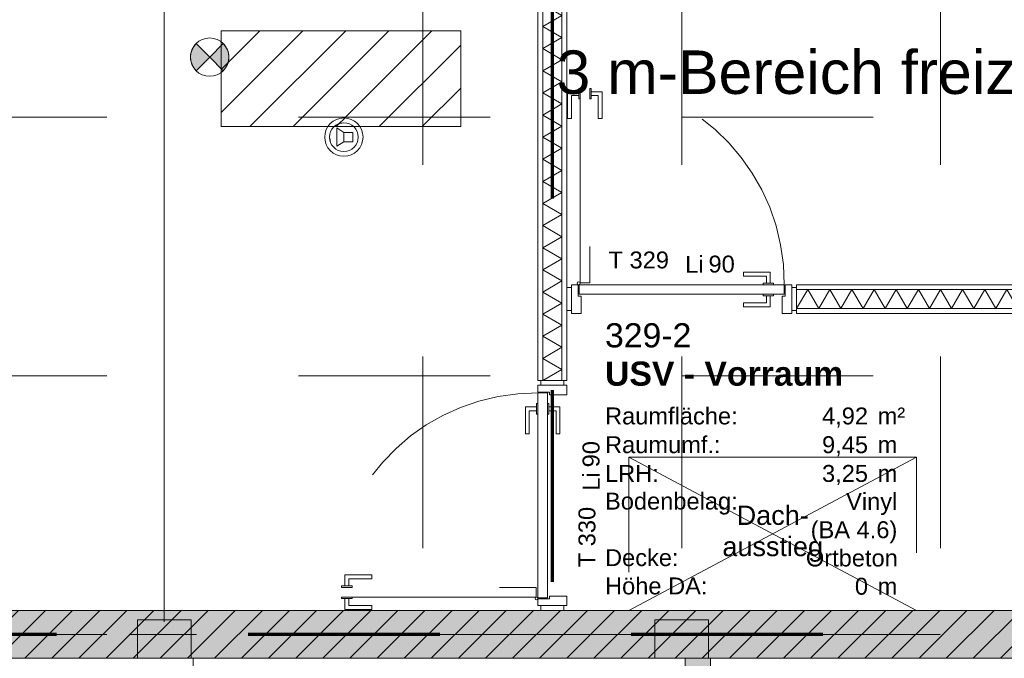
# Model space of a CAD drawing. Header units: metres. Extents: x -49 to 152, y -127 to 99.
# Tile 60 of 177: x -29.1 to -23.97, y -5.53 to -2.19. Entities that reach past the tile are written whole.
import ezdxf
from ezdxf.enums import TextEntityAlignment as Align

# ---------------------------------------------------------------- set-up
doc = ezdxf.new("R2010")
doc.units = ezdxf.units.M
for name, pattern in [('Achsen 01', [5.2915312, 3.175, -1.0580624, 0.3527044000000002, -0.7057644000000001]), ('gestrichelt - 01', [1.9999999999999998, 0.9999999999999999, -0.9999999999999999]), ('gestrichelt - 02', [4, 2, -2]), ('ISO-07 Punktiert', [0.8889999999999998, 0.127, -0.7619999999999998]), ('Raster 01', [1.9999999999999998, 0.9999999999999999, -0.9999999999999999]), ('VW-01 Strichlinie kurz', [1.9999999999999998, 0.9999999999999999, -0.9999999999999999])]:
    doc.linetypes.add(name, pattern=pattern)
for name, color, linetype, lineweight, true_color in [('013_Beton und Stahlbetonarbeiten-000 Sichtbeton-341 tragende In', 5, 'Continuous', 5, 0x0000ff), ('039_Trockenbauarbeiten-340 Dämmung', 7, 'Continuous', 9, 0xc0c0c0), ('ACTES-Einrichtung Aufsicht.', 7, 'Continuous', 9, 0xa6a6a6), ('AV1-Achsen', 1, 'Achsen 01', 18, 0xff0000), ('AV1-Raster', 7, 'Raster 01', 9, 0xa6a6a6), ('AV1-Stempel-Türnummern', 7, 'Continuous', 100, 0x02abea), ('Beschriftung', 7, 'Continuous', 9, 0x555555)]:
    doc.layers.add(name, color=color, linetype=linetype, lineweight=lineweight, true_color=true_color)
for name, color, linetype, lineweight in [('013_Beton und Stahlbetonarbeiten-000 Unterzüge', 7, 'ISO-07 Punktiert', 13), ('013_Beton und Stahlbetonarbeiten-340 Innenwände', 7, 'Continuous', 18), ('027_Tischlerarbeiten-340 Innentüren', 7, 'Continuous', 9), ('031_Metallbauarbeiten-340 Innentüren _ Elemente', 7, 'Continuous', 9), ('039_Trockenbauarbeiten-340 Gipskarton', 7, 'Continuous', 9), ('_1.35m (3D)', 7, 'Continuous', 9), ('_GRU (2D)', 7, 'Continuous', 9), ('_Legende (2D)', 7, 'Continuous', 9), ('_OG 3 (2D)', 7, 'Continuous', 9), ('_OG 3 - DS (2D)', 7, 'Continuous', 9), ('AV1-Brandschutzkonzept-Brandschutzkonzept', 7, 'Continuous', 5), ('AV1-Stempel-Raumstempel', 7, 'Continuous', 9), ('Bemaßung-Bemaßung', 7, 'Continuous', 9), ('Keine', 7, 'Continuous', 9)]:
    doc.layers.add(name, color=color, linetype=linetype, lineweight=lineweight)
doc.styles.add('Arial', font='arial.ttf')
doc.styles.add('Arial (bold)', font='arialbd.ttf')

# ---------------------------------------------------------------- blocks, each defined once
blk = doc.blocks.new('Group-4')
at = {"layer": 'AV1-Raster'}
for p, q in [((-28.35000000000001, -22.95), (-28.35000000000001, 1.35)), ((-27.00000000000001, -22.95), (-27.00000000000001, 1.35)), ((-25.65000000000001, -22.95), (-25.65000000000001, 1.35)), ((-24.30000000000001, -22.95), (-24.30000000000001, 1.35)), ((1.349999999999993, -2.699999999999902), (-40.50000000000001, -2.699999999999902)), ((1.349999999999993, -4.049999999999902), (-40.50000000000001, -4.049999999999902)), ((1.349999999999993, -5.399999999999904), (-40.50000000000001, -5.399999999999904))]:
    blk.add_line(p, q, dxfattribs=at)
blk = doc.blocks.new('1.35m (3D)')
at = {"layer": 'AV1-Raster', "color": 7}
blk.add_blockref('Group-4', (0, 0), dxfattribs=at)
blk = doc.blocks.new('Group-8')
at = {"color": 255, "linetype": 'Continuous', "lineweight": 9, "transparency": 33554687}
blk.add_wipeout([(0.09999999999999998, -4.3623438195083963e-13), (0.07071067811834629, -0.07071067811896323), (-4.36228488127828e-13, -0.09999999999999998), (-0.0707106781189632, -0.07071067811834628), (-0.09999999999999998, 4.3623438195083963e-13), (-0.07071067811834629, 0.0707106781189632), (4.36228488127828e-13, 0.10000000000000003), (0.0707106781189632, 0.0707106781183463)], dxfattribs=at).dxf.layer = 'AV1-Brandschutzkonzept-Brandschutzkonzept'
at = {"layer": 'AV1-Brandschutzkonzept-Brandschutzkonzept', "color": 1, "linetype": 'Continuous', "lineweight": 9, "true_color": 0xff0000, "transparency": 33554687}
blk.add_circle((0, 0), 0.1, dxfattribs=at)
at = {"color": 255, "linetype": 'Continuous', "lineweight": 9, "transparency": 33554687}
blk.add_wipeout([(0.0722353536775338, 0.020175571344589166), (0.0653443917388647, -0.03681182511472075), (0.02017557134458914, -0.07223535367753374), (-0.036811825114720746, -0.06534439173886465), (-0.07223535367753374, -0.020175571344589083), (-0.06534439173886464, 0.03681182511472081), (-0.020175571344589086, 0.07223535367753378), (0.0368118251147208, 0.0653443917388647)], dxfattribs=at).dxf.layer = 'AV1-Brandschutzkonzept-Brandschutzkonzept'
at = {"layer": 'AV1-Brandschutzkonzept-Brandschutzkonzept', "color": 1, "linetype": 'Continuous', "lineweight": 9, "true_color": 0xff0000, "transparency": 33554687}
blk.add_circle((0, 0), 0.07499999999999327, dxfattribs=at)
at = {"color": 255, "linetype": 'Continuous', "lineweight": 9, "transparency": 33554687}
blk.add_wipeout([(-7.245593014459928e-14, 0.023858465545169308), (0.04771693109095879, 0.023858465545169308), (0.04771693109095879, -0.02385846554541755), (-7.245593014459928e-14, -0.02385846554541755)], dxfattribs=at).dxf.layer = 'AV1-Brandschutzkonzept-Brandschutzkonzept'
at = {"layer": 'AV1-Brandschutzkonzept-Brandschutzkonzept', "color": 1, "linetype": 'Continuous', "lineweight": 9, "true_color": 0xff0000, "transparency": 33554687, "flags": 128}
blk.add_lwpolyline([(-7.24479719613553e-14, 0.0238584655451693), (0.0477169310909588, 0.0238584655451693), (0.0477169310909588, -0.02385846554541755), (-7.24479719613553e-14, -0.02385846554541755)], close=True, dxfattribs=at)
at = {"color": 255, "linetype": 'Continuous', "lineweight": 9, "transparency": 33554687}
blk.add_wipeout([(1.456786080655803e-13, 0.023858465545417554), (-0.035787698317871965, 0.047716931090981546), (-0.03578769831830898, -0.047716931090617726), (-7.244552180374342e-14, -0.023858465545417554)], dxfattribs=at).dxf.layer = 'AV1-Brandschutzkonzept-Brandschutzkonzept'
at = {"layer": 'AV1-Brandschutzkonzept-Brandschutzkonzept', "color": 1, "linetype": 'Continuous', "lineweight": 9, "true_color": 0xff0000, "transparency": 33554687, "flags": 128}
blk.add_lwpolyline([(1.45674954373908e-13, 0.02385846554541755), (-0.03578769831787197, 0.04771693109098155), (-0.035787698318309, -0.04771693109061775), (-7.24479719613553e-14, -0.02385846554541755)], close=True, dxfattribs=at)
blk = doc.blocks.new('Group-9')
at = {"layer": 'AV1-Brandschutzkonzept-Brandschutzkonzept', "color": 7}
blk.add_blockref('Group-8', (0, 0), dxfattribs=at)
blk = doc.blocks.new('Akustischer Signaltongeber')
at = {"layer": 'AV1-Brandschutzkonzept-Brandschutzkonzept', "color": 7, "transparency": 33554687}
blk.add_blockref('Group-9', (0, 0), dxfattribs=at)
blk = doc.blocks.new('Group-10')
at = {"color": 255, "linetype": 'Continuous', "lineweight": 9, "transparency": 33554687}
blk.add_wipeout([(0.100000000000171, 1.4551970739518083e-12), (0.07071067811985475, -0.07071067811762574), (1.626239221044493e-12, -0.09999999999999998), (-0.07071067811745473, -0.07071067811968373), (-0.09999999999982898, -1.455224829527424e-12), (-0.07071067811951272, 0.07071067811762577), (-1.2841994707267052e-12, 0.10000000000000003), (0.07071067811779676, 0.07071067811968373)], dxfattribs=at).dxf.layer = 'AV1-Brandschutzkonzept-Brandschutzkonzept'
at = {"layer": 'AV1-Brandschutzkonzept-Brandschutzkonzept', "linetype": 'Continuous', "lineweight": 0, "true_color": 0xff0000, "transparency": 33554687}
h = blk.add_hatch(color=1, dxfattribs=at)
edge = h.paths.add_edge_path()
edge.add_line((9.780677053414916e-14, 0), (-0.07071067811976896, -0.0707106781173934))
edge.add_arc((2.286668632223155e-13, 7.105427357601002e-18), 0.1000000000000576, 134.9999999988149, 224.9999999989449, ccw=False)
edge.add_line((-0.07071067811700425, 0.0707106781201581), (9.781064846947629e-14, 0))
h = blk.add_hatch(color=1, dxfattribs=at)
edge = h.paths.add_edge_path()
edge.add_line((1.710337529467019e-13, 0), (0.07071067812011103, -0.0707106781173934))
edge.add_arc((1.143252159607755e-13, -3.885780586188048e-16), 0.1000000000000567, 315.0000000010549, 405.000000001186)
edge.add_line((0.07071067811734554, 0.0707106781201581), (1.710298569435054e-13, 0))
at = {"layer": 'AV1-Brandschutzkonzept-Brandschutzkonzept', "color": 1, "linetype": 'Continuous', "lineweight": 9, "true_color": 0xff0000, "transparency": 33554687, "flags": 128}
for points in [[(9.780677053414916e-14, 0), (-0.07071067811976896, -0.0707106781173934, -0.4142135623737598), (-0.07071067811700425, 0.0707106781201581)], [(1.710337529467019e-13, 0), (0.07071067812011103, -0.0707106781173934, 0.4142135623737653), (0.07071067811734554, 0.0707106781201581)]]:
    blk.add_lwpolyline(points, format="xyb", close=True, dxfattribs=at)
at = {"layer": 'AV1-Brandschutzkonzept-Brandschutzkonzept', "color": 1, "linetype": 'Continuous', "lineweight": 9, "true_color": 0xff0000, "transparency": 33554687}
blk.add_circle((1.710337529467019e-13, 0), 0.1, dxfattribs=at)
blk = doc.blocks.new('Brandmelderüberwachung')
at = {"layer": 'AV1-Brandschutzkonzept-Brandschutzkonzept', "color": 7, "transparency": 33554687}
blk.add_blockref('Group-10', (0, 0), dxfattribs=at)
blk = doc.blocks.new('OG 3 - DS (2D)')
at = {"layer": 'AV1-Brandschutzkonzept-Brandschutzkonzept', "color": 7}
for name, p in [('Brandmelderüberwachung', (-28.11295102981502, -2.387135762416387)), ('Akustischer Signaltongeber', (-27.41290844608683, -2.804607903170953))]:
    blk.add_blockref(name, p, dxfattribs=at)
blk = doc.blocks.new('Group-93')
at = {"layer": 'ACTES-Einrichtung Aufsicht.', "linetype": 'Continuous', "lineweight": 0, "transparency": 33554559}
blk.add_hatch(color=43, dxfattribs=at).paths.add_polyline_path([(-25.63206957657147, -5.525000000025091), (-25.50000000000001, -5.525000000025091), (-25.50000000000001, -6.024086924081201), (-25.63206957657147, -6.024086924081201)])
at = {"layer": 'ACTES-Einrichtung Aufsicht.', "color": 251, "flags": 128}
blk.add_lwpolyline([(-25.63206957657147, -5.525000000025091), (-25.50000000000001, -5.525000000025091), (-25.50000000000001, -6.024086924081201), (-25.63206957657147, -6.024086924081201)], close=True, dxfattribs=at)
blk = doc.blocks.new('Group-255')
at = {"color": 255, "linetype": 'Continuous', "lineweight": 5}
blk.add_wipeout([(-3.599999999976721, 24.27500000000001), (-3.599999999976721, 26.25000000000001), (-3.699999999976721, 26.25000000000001), (-3.699999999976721, 24.27500000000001)], dxfattribs=at).dxf.layer = '039_Trockenbauarbeiten-340 Dämmung'
blk = doc.blocks.new('Group-256')
at = {"layer": '039_Trockenbauarbeiten-340 Dämmung', "transparency": 33554687, "flags": 128}
blk.add_lwpolyline([(-3.699999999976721, 24.27500000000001), (-3.59999999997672, 24.33273502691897), (-3.699999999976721, 24.39047005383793), (-3.59999999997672, 24.4482050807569), (-3.699999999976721, 24.50594010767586), (-3.59999999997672, 24.56367513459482), (-3.699999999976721, 24.62141016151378), (-3.59999999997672, 24.67914518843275), (-3.699999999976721, 24.73688021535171), (-3.59999999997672, 24.79461524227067), (-3.699999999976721, 24.85235026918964), (-3.59999999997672, 24.9100852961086), (-3.699999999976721, 24.96782032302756), (-3.59999999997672, 25.02555534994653), (-3.699999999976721, 25.08329037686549), (-3.59999999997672, 25.14102540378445), (-3.699999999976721, 25.19876043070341), (-3.59999999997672, 25.25649545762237), (-3.699999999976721, 25.31423048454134), (-3.59999999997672, 25.3719655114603), (-3.699999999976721, 25.42970053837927), (-3.59999999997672, 25.48743556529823), (-3.699999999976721, 25.54517059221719), (-3.59999999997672, 25.60290561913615), (-3.699999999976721, 25.66064064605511), (-3.59999999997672, 25.71837567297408), (-3.699999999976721, 25.77611069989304), (-3.59999999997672, 25.833845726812), (-3.699999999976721, 25.89158075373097), (-3.59999999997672, 25.94931578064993), (-3.699999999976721, 26.00705080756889), (-3.59999999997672, 26.06478583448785), (-3.699999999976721, 26.12252086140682), (-3.59999999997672, 26.18025588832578), (-3.699999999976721, 26.23799091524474), (-3.679199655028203, 26.25000000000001)], dxfattribs=at)
blk = doc.blocks.new('Group-257')
at = {"layer": '039_Trockenbauarbeiten-340 Dämmung'}
blk.add_blockref('Group-255', (0, 0), dxfattribs=at)
at = {"layer": '039_Trockenbauarbeiten-340 Dämmung', "transparency": 33554687}
blk.add_blockref('Group-256', (0, 0), dxfattribs=at)
blk = doc.blocks.new('Parametric Object-32')
at = {"layer": '039_Trockenbauarbeiten-340 Dämmung', "color": 7, "transparency": 33554687}
blk.add_blockref('Group-257', (0, 0), dxfattribs=at)
at = {"layer": '039_Trockenbauarbeiten-340 Dämmung', "color": 0, "flags": 1}
for tag in ['instanceID', 'prm0_value', 'prm1_value', 'prm2_value', 'prm3_value', 'prm4_value', 'prm5_value', 'prm6_value', 'prm0_name', 'prm0_type', 'prm2_name', 'prm2_type', 'prm3_name', 'prm3_type', 'prm6_name', 'prm6_type', 'prm1_name', 'prm1_type', 'prm4_name', 'prm4_type', 'prm5_name', 'prm5_type', 'IFC_UUID']:
    blk.add_attdef(tag, (-25.0499999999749, -3.700000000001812), '', height=0.00018, dxfattribs=at)
blk = doc.blocks.new('Group-258')
at = {"color": 255, "linetype": 'Continuous', "lineweight": 5}
blk.add_wipeout([(-4.07499999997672, 26.27500000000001), (-0.12499999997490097, 26.27500000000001), (-0.12499999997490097, 26.375000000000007), (-4.07499999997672, 26.375000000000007)], dxfattribs=at).dxf.layer = '039_Trockenbauarbeiten-340 Dämmung'
blk = doc.blocks.new('Group-259')
at = {"layer": '039_Trockenbauarbeiten-340 Dämmung', "transparency": 33554687, "flags": 128}
blk.add_lwpolyline([(-4.07499999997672, 26.37500000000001), (-4.017264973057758, 26.27500000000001), (-3.959529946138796, 26.37500000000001), (-3.901794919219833, 26.27500000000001), (-3.844059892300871, 26.37500000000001), (-3.786324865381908, 26.27500000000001), (-3.728589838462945, 26.37500000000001), (-3.670854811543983, 26.27500000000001), (-3.613119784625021, 26.37500000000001), (-3.555384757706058, 26.27500000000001), (-3.497649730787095, 26.37500000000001), (-3.439914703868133, 26.27500000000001), (-3.38217967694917, 26.37500000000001), (-3.324444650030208, 26.27500000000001), (-3.266709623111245, 26.37500000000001), (-3.208974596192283, 26.27500000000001), (-3.15123956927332, 26.37500000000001), (-3.093504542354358, 26.27500000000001), (-3.035769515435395, 26.37500000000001), (-2.978034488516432, 26.27500000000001), (-2.92029946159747, 26.37500000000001), (-2.862564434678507, 26.27500000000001), (-2.804829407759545, 26.37500000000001), (-2.747094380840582, 26.27500000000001), (-2.68935935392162, 26.37500000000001), (-2.631624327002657, 26.27500000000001), (-2.573889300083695, 26.37500000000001), (-2.516154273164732, 26.27500000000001), (-2.45841924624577, 26.37500000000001), (-2.400684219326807, 26.27500000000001), (-2.342949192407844, 26.37500000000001), (-2.285214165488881, 26.27500000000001), (-2.227479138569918, 26.37500000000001), (-2.169744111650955, 26.27500000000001), (-2.112009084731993, 26.37500000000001), (-2.05427405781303, 26.27500000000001), (-1.996539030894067, 26.37500000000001), (-1.938804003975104, 26.27500000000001), (-1.881068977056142, 26.37500000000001), (-1.823333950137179, 26.27500000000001), (-1.765598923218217, 26.37500000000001), (-1.707863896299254, 26.27500000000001), (-1.650128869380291, 26.37500000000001), (-1.592393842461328, 26.27500000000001), (-1.534658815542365, 26.37500000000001), (-1.476923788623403, 26.27500000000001), (-1.419188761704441, 26.37500000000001), (-1.361453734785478, 26.27500000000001), (-1.303718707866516, 26.37500000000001), (-1.245983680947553, 26.27500000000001), (-1.188248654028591, 26.37500000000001), (-1.130513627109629, 26.27500000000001), (-1.072778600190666, 26.37500000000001), (-1.015043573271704, 26.27500000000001), (-0.9573085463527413, 26.37500000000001), (-0.8995735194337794, 26.27500000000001), (-0.841838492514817, 26.37500000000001), (-0.7841034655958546, 26.27500000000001), (-0.7263684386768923, 26.37500000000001), (-0.6686334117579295, 26.27500000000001), (-0.6108983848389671, 26.37500000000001), (-0.5531633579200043, 26.27500000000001), (-0.4954283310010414, 26.37500000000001), (-0.4376933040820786, 26.27500000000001), (-0.3799582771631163, 26.37500000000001), (-0.3222232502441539, 26.27500000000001), (-0.2644882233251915, 26.37500000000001), (-0.2067531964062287, 26.27500000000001), (-0.1490181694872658, 26.37500000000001), (-0.1249999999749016, 26.33339931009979)], dxfattribs=at)
blk = doc.blocks.new('Group-260')
at = {"layer": '039_Trockenbauarbeiten-340 Dämmung'}
blk.add_blockref('Group-258', (0, 0), dxfattribs=at)
at = {"layer": '039_Trockenbauarbeiten-340 Dämmung', "transparency": 33554687}
blk.add_blockref('Group-259', (0, 0), dxfattribs=at)
blk = doc.blocks.new('Parametric Object-33')
at = {"layer": '039_Trockenbauarbeiten-340 Dämmung', "color": 7, "transparency": 33554687}
blk.add_blockref('Group-260', (0, 0), dxfattribs=at)
at = {"layer": '039_Trockenbauarbeiten-340 Dämmung', "color": 0, "flags": 1}
for tag in ['instanceID', 'prm0_value', 'prm1_value', 'prm2_value', 'prm3_value', 'prm4_value', 'prm5_value', 'prm6_value', 'prm0_name', 'prm0_type', 'prm2_name', 'prm2_type', 'prm3_name', 'prm3_type', 'prm6_name', 'prm6_type', 'prm1_name', 'prm1_type', 'prm4_name', 'prm4_type', 'prm5_name', 'prm5_type', 'IFC_UUID']:
    blk.add_attdef(tag, (-26.3749999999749, -4.075000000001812), '', height=0.00018, dxfattribs=at)
blk = doc.blocks.new('COE - Innentür 1.20 _ 0.15')
at = {"layer": '027_Tischlerarbeiten-340 Innentüren', "color": 253, "linetype": 'gestrichelt - 01', "lineweight": 9, "transparency": 33554687, "flags": 128}
for points in [[(-0.05749999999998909, 1.077500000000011), (-0.0775000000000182, 1.077500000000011), (-0.0775000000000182, 1.115000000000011), (-0.1975000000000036, 1.115000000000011), (-0.1975000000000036, 1.135000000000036), (-0.05749999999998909, 1.135000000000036)], [(-1.054999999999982, 1.069999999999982), (0.01500000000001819, 1.069999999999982), (0.01500000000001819, 1.019999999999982), (-1.054999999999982, 1.019999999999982)], [(-0.0950000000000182, 1.069999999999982), (-0.0950000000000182, 1.077499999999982), (-0.04000000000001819, 1.077499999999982), (-0.04000000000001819, 1.069999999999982)], [(-0.05749999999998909, 1.0125), (-0.0775000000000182, 1.0125), (-0.0775000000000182, 0.975), (-0.1975000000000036, 0.975), (-0.1975000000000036, 0.9550000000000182), (-0.05749999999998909, 0.9550000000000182)], [(-0.0950000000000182, 1.0125), (-0.0950000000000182, 1.02), (-0.04000000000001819, 1.02), (-0.04000000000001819, 1.0125)]]:
    blk.add_lwpolyline(points, close=True, dxfattribs=at)
at = {"layer": '027_Tischlerarbeiten-340 Innentüren', "color": 253, "linetype": 'gestrichelt - 01', "lineweight": 9, "transparency": 33554687}
blk.add_arc((-1.057499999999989, 1.077500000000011), 1.0725289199, 269.5581389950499, 356.6162711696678, dxfattribs=at)
at = {"color": 255}
for points in [[(-1.200000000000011, 1.140000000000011), (-1.080000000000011, 1.140000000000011), (-1.080000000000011, 1.1150000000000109), (-1.200000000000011, 1.1150000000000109)], [(-1.200000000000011, -0.03499999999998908), (-1.080000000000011, -0.03499999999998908), (-1.080000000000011, -0.05999999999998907), (-1.200000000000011, -0.05999999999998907)]]:
    blk.add_wipeout(points, dxfattribs=at).dxf.layer = '027_Tischlerarbeiten-340 Innentüren'
at = {"layer": '027_Tischlerarbeiten-340 Innentüren', "flags": 128}
for points in [[(-1.200000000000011, 1.140000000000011), (-1.080000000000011, 1.140000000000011), (-1.080000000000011, 1.115000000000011), (-1.200000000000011, 1.115000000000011)], [(-1.200000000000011, -0.03499999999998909), (-1.080000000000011, -0.03499999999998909), (-1.080000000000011, -0.05999999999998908), (-1.200000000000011, -0.05999999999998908)]]:
    blk.add_lwpolyline(points, close=True, dxfattribs=at)
at = {"color": 255}
blk.add_wipeout([(-1.0650000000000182, 0), (-1.1250000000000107, 0), (-1.1250000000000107, 0.015000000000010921), (-1.215000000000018, 0.015000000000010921), (-1.215000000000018, -0.03499999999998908), (-1.0650000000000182, -0.03499999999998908)], dxfattribs=at).dxf.layer = '027_Tischlerarbeiten-340 Innentüren'
at = {"layer": '027_Tischlerarbeiten-340 Innentüren', "flags": 128}
blk.add_lwpolyline([(-1.065000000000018, 0), (-1.125000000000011, 0), (-1.125000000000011, 0.01500000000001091), (-1.215000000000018, 0.01500000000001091), (-1.215000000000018, -0.03499999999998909), (-1.065000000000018, -0.03499999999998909)], close=True, dxfattribs=at)
at = {"color": 255}
blk.add_wipeout([(-1.065000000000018, 1.0749999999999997), (-1.065000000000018, 0.0050000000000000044), (-1.115000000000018, 0.0050000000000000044), (-1.115000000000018, 1.0749999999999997)], dxfattribs=at).dxf.layer = '027_Tischlerarbeiten-340 Innentüren'
at = {"layer": '027_Tischlerarbeiten-340 Innentüren', "flags": 128}
blk.add_lwpolyline([(-1.065000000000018, 1.075), (-1.065000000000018, 0.005), (-1.115000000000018, 0.005), (-1.115000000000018, 1.075)], close=True, dxfattribs=at)
at = {"color": 255}
for points in [[(-1.0650000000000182, 1.0800000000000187), (-1.1250000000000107, 1.0800000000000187), (-1.1250000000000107, 1.0650000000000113), (-1.215000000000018, 1.0650000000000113), (-1.215000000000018, 1.1150000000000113), (-1.0650000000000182, 1.1150000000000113)], [(-1.1225000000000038, 0.0775000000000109), (-1.1225000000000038, 0.09750000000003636), (-1.160000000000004, 0.09750000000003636), (-1.160000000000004, 0.21750000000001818), (-1.179999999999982, 0.21750000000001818), (-1.179999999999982, 0.0775000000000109)], [(-1.0574999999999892, 0.0775000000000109), (-1.0574999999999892, 0.09750000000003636), (-1.0199999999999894, 0.09750000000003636), (-1.0199999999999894, 0.21750000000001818), (-1.0000000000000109, 0.21750000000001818), (-1.0000000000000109, 0.0775000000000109)]]:
    blk.add_wipeout(points, dxfattribs=at).dxf.layer = '027_Tischlerarbeiten-340 Innentüren'
at = {"layer": '027_Tischlerarbeiten-340 Innentüren', "flags": 128}
for points in [[(-1.065000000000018, 1.080000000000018), (-1.125000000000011, 1.080000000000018), (-1.125000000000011, 1.065000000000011), (-1.215000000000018, 1.065000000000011), (-1.215000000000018, 1.115000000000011), (-1.065000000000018, 1.115000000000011)], [(-1.122500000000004, 0.07750000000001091), (-1.122500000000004, 0.09750000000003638), (-1.160000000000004, 0.09750000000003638), (-1.160000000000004, 0.2175000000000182), (-1.179999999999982, 0.2175000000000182), (-1.179999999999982, 0.07750000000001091)], [(-1.057499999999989, 0.07750000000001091), (-1.057499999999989, 0.09750000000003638), (-1.019999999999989, 0.09750000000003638), (-1.019999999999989, 0.2175000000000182), (-1.000000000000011, 0.2175000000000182), (-1.000000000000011, 0.07750000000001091)]]:
    blk.add_lwpolyline(points, close=True, dxfattribs=at)
at = {"color": 255}
for points in [[(-1.050000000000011, 1.0775000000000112), (-1.0521966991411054, 1.0721966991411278), (-1.0574999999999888, 1.070000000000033), (-1.0628033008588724, 1.0721966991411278), (-1.064999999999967, 1.0775000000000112), (-1.0628033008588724, 1.0828033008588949), (-1.0574999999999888, 1.0849999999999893), (-1.0521966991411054, 1.0828033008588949)], [(-1.122500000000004, 0.11500000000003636), (-1.1150000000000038, 0.11500000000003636), (-1.1150000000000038, 0.06000000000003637), (-1.122500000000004, 0.06000000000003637)], [(-1.065000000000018, 0.11500000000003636), (-1.0575000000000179, 0.11500000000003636), (-1.0575000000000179, 0.06000000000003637), (-1.065000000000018, 0.06000000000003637)]]:
    blk.add_wipeout(points, dxfattribs=at).dxf.layer = '027_Tischlerarbeiten-340 Innentüren'
at = {"layer": '027_Tischlerarbeiten-340 Innentüren', "flags": 128}
for points in [[(-1.122500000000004, 0.1150000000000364), (-1.115000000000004, 0.1150000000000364), (-1.115000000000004, 0.06000000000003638), (-1.122500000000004, 0.06000000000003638)], [(-1.065000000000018, 0.1150000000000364), (-1.057500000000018, 0.1150000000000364), (-1.057500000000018, 0.06000000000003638), (-1.065000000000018, 0.06000000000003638)]]:
    blk.add_lwpolyline(points, close=True, dxfattribs=at)
at = {"layer": '027_Tischlerarbeiten-340 Innentüren'}
blk.add_circle((-1.057499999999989, 1.077500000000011), 0.007499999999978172, dxfattribs=at)
blk = doc.blocks.new('Türnummer 2 - Innentür')
at = {"layer": '031_Metallbauarbeiten-340 Innentüren _ Elemente', "char_height": 0.08826334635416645, "attachment_point": 8, "line_spacing_factor": 0.9655107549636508, "style": 'Arial'}
for s, insert in [('Li', (0, -0.06711597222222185)), ('90', (0.1422677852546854, -0.06711597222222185))]:
    blk.add_mtext(s, dxfattribs=dict(at, insert=insert))
at = {"layer": '031_Metallbauarbeiten-340 Innentüren _ Elemente', "style": 'Arial'}
blk.add_attdef('Türnummer', text='', height=0.08826334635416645, dxfattribs=at).set_placement((-0.290257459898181, -0.07099652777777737), align=Align.BOTTOM_CENTER)
at = {"layer": '031_Metallbauarbeiten-340 Innentüren _ Elemente', "color": 7, "transparency": 33554687, "style": 'Arial'}
blk.add_attdef('Schallschutzklasse', text='', height=0.08826334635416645, dxfattribs=at).set_placement((-0.1763194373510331, -0.2295795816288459), align=Align.BOTTOM_CENTER)
at = {"layer": 'Keine', "color": 0, "flags": 1}
for tag, p in [('Lichte_Breite', (-0.4481246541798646, -0.3884536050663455)), ('Panikfunktion', (-0.4481246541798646, -0.5473276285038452)), ('AT-Nr.', (-0.4481246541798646, -0.7062016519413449))]:
    blk.add_attdef(tag, p, '', height=0.08826334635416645, dxfattribs=at)
blk = doc.blocks.new('Raumstempel - Symbol - 1 (2D)')
at = {"layer": 'AV1-Stempel-Raumstempel', "char_height": 0.08826334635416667, "attachment_point": 1, "line_spacing_factor": 0.9679185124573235, "style": 'Arial'}
for s, insert in [('Raumfläche:', (0.2, -0.6735672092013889)), ('m²', (1.622464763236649, -0.6735672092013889)), ('Raumumf.:', (0.2, -0.8235672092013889)), ('m', (1.622464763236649, -0.8235672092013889)), ('LRH:', (0.2, -0.9735672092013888)), ('m', (1.622464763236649, -0.9735672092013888)), ('Bodenbelag:', (0.2, -1.118010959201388)), ('Decke:', (0.2, -1.413109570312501)), ('Höhe DA:', (0.2, -1.560658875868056)), ('m', (1.622464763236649, -1.56251095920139))]:
    blk.add_mtext(s, dxfattribs=dict(at, insert=insert))
at = {"layer": 'AV1-Stempel-Raumstempel'}
for tag, style, p in [('Raumnummer', 'Arial', (0.2, -0.2337178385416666)), ('Raumname', 'Arial (bold)', (0.2, -0.4337178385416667))]:
    blk.add_attdef(tag, text='', height=0.1260904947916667, dxfattribs=dict(at, style=style)).set_placement(p, align=Align.TOP_LEFT)
at = {"layer": 'AV1-Stempel-Raumstempel', "style": 'Arial'}
for tag, p in [('Raumfläche', (1.572464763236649, -0.6735672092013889)), ('Raumumfang', (1.572464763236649, -0.8235672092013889)), ('LRH', (1.572464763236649, -0.9735672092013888)), ('Bodenbelag', (1.725318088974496, -1.119863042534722)), ('Bodendetail', (1.725318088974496, -1.267388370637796)), ('Decke', (1.727787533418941, -1.414961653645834)), ('Höhe_DA', (1.572464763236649, -1.56251095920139))]:
    blk.add_attdef(tag, text='', height=0.08826334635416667, dxfattribs=at).set_placement(p, align=Align.TOP_RIGHT)
blk = doc.blocks.new('OG 3 (2D)')
at = {"layer": '013_Beton und Stahlbetonarbeiten-000 Sichtbeton-341 tragende In', "color": 30}
blk.add_solid([(-23.0749999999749, -5.475000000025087), (-39.0749999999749, -5.475000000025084), (-23.0749999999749, -5.525000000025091), (-39.0249999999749, -5.525000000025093)], dxfattribs=at)
at = {"layer": '013_Beton und Stahlbetonarbeiten-000 Unterzüge', "linetype": 'VW-01 Strichlinie kurz', "flags": 128}
for points in [[(-28.49000000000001, -5.525000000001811), (-28.49000000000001, -5.325000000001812), (-28.21000000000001, -5.325000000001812), (-28.21000000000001, -5.525000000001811)], [(-25.79000000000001, -5.525000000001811), (-25.79000000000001, -5.325000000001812), (-25.51000000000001, -5.325000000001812), (-25.51000000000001, -5.525000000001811)], [(-28.50000000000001, -5.525000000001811), (-28.20000000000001, -5.525000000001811), (-28.20000000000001, -16.07500000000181), (-28.50000000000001, -16.07500000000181)], [(-25.80000000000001, -5.525000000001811), (-25.50000000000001, -5.525000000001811), (-25.50000000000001, -16.07500000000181), (-25.80000000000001, -16.07500000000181)]]:
    blk.add_lwpolyline(points, close=True, dxfattribs=at)
at = {"layer": 'AV1-Brandschutzkonzept-Brandschutzkonzept', "color": 40, "linetype": 'gestrichelt - 01', "lineweight": 70, "true_color": 0xffc000, "transparency": 33554687}
blk.add_line((-22.91281952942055, -5.400000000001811), (-39.0249999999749, -5.400000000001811), dxfattribs=at)
at = {"layer": 'Beschriftung', "linetype": 'gestrichelt - 02'}
for p, q in [((-25.9249999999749, -4.475000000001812), (-24.4249999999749, -5.275000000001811)), ((-24.4249999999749, -4.475000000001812), (-25.9249999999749, -5.275000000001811))]:
    blk.add_line(p, q, dxfattribs=at)
at = {"layer": 'Beschriftung', "linetype": 'gestrichelt - 02', "flags": 128}
blk.add_lwpolyline([(-25.9249999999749, -4.475000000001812), (-24.4249999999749, -4.475000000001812), (-24.4249999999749, -5.275000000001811), (-25.9249999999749, -5.275000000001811)], close=True, dxfattribs=at)
at = {"layer": 'AV1-Stempel-Raumstempel'}
blk.add_blockref('Raumstempel - Symbol - 1 (2D)', (-26.25, -3.542292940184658), dxfattribs=at).add_auto_attribs({'Raumname': 'USV - Vorraum', 'Raumnummer': '329-2', 'Bodendetail': '(BA 4.6)', 'Raumfläche': '4,92', 'LRH': '3,25', 'Raumumfang': '9,45', 'Höhe_DA': '0', 'Decke': 'Ortbeton', 'Bodenbelag': 'Vinyl'})
at = {"layer": 'AV1-Stempel-Türnummern', "color": 7}
ref = blk.add_blockref('Türnummer 2 - Innentür', (-26.14486693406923, -4.601932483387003), dxfattribs=dict(at, rotation=90))
ref.add_attrib('Türnummer', 'T 330', dxfattribs={"layer": '031_Metallbauarbeiten-340 Innentüren _ Elemente', "height": 0.08826334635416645, "rotation": 90, "style": 'Arial'}).set_placement((-26.07387040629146, -4.892189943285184), align=Align.BOTTOM_CENTER)
at = {"layer": 'Bemaßung-Bemaßung', "color": 251}
blk.add_blockref('Group-93', (0, 0), dxfattribs=at)
at = {"layer": 'Beschriftung', "insert": (-25.1749999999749, -4.875000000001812), "char_height": 0.1008723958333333, "attachment_point": 5, "line_spacing_factor": 0.969122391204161, "style": 'Arial'}
blk.add_mtext('Dach-\\Pausstieg', dxfattribs=at)
at = {"color": 255}
for points in [[(-26.3749999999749, -4.075000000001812), (-26.3749999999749, -0.1249999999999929), (-26.274999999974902, -0.1249999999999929), (-26.274999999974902, -4.075000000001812)], [(-25.049999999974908, -3.6000000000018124), (-23.074999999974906, -3.6000000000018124), (-23.074999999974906, -3.7000000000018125), (-25.049999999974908, -3.7000000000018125)]]:
    blk.add_wipeout(points, dxfattribs=at).dxf.layer = '039_Trockenbauarbeiten-340 Dämmung'
at = {"layer": '039_Trockenbauarbeiten-340 Dämmung', "flags": 128}
for points in [[(-26.3749999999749, -4.075000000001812), (-26.3749999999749, -0.1249999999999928), (-26.2749999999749, -0.1249999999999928), (-26.2749999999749, -4.075000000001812)], [(-25.0499999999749, -3.600000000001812), (-23.0749999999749, -3.600000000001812), (-23.0749999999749, -3.700000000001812), (-25.0499999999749, -3.700000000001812)]]:
    blk.add_lwpolyline(points, close=True, dxfattribs=at)
at = {"layer": '039_Trockenbauarbeiten-340 Dämmung', "rotation": 90}
blk.add_blockref('Parametric Object-33', (2.510580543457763e-11, -2.509125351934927e-11), dxfattribs=at)
at = {"layer": '039_Trockenbauarbeiten-340 Dämmung', "xscale": -1, "rotation": 270}
blk.add_blockref('Parametric Object-32', (-49.32499999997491, -2.509125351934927e-11), dxfattribs=at)
at = {"layer": '027_Tischlerarbeiten-340 Innentüren', "color": 7}
for p, rotation in [((-25.10999999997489, -2.510000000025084), 90), ((-27.46499999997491, -4.135000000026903), 180)]:
    blk.add_blockref('COE - Innentür 1.20 _ 0.15', p, dxfattribs=dict(at, rotation=rotation))
at = {"layer": '013_Beton und Stahlbetonarbeiten-340 Innenwände', "linetype": 'Continuous', "lineweight": 0, "true_color": 0xc0c0c0}
blk.add_hatch(color=9, dxfattribs=at).paths.add_polyline_path([(-22.8249999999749, -5.275000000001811), (-39.0249999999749, -5.275000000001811), (-39.0249999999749, -5.525000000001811), (-22.8249999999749, -5.525000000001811)])
at = {"layer": '013_Beton und Stahlbetonarbeiten-340 Innenwände', "linetype": 'Continuous', "lineweight": 13}
h = blk.add_hatch(dxfattribs=at)
h.set_pattern_fill('Stahlbeton', color=251, style=0, pattern_type=2)
h.set_pattern_definition([(44.99999999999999, (0, 0), (0.07071067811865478, -0.07071067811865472), [0.025, -0.025])])
h.paths.add_polyline_path([(-22.8249999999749, -5.275000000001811), (-39.0249999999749, -5.275000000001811), (-39.0249999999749, -5.525000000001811), (-22.8249999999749, -5.525000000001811)])
h = blk.add_hatch(dxfattribs=at)
h.set_pattern_fill('Stahlbeton-1', color=251, style=0, pattern_type=2)
h.set_pattern_definition([(-135, (0.03106439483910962, -0.03313462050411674), (0.07071067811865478, -0.07071067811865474), [])])
h.paths.add_polyline_path([(-22.8249999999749, -5.275000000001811), (-39.0249999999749, -5.275000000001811), (-39.0249999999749, -5.525000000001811), (-22.8249999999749, -5.525000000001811)])
at = {"layer": '013_Beton und Stahlbetonarbeiten-340 Innenwände', "flags": 128}
blk.add_lwpolyline([(-22.8249999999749, -5.275000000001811), (-39.0249999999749, -5.275000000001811), (-39.0249999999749, -5.525000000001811), (-22.8249999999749, -5.525000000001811)], close=True, dxfattribs=at)
at = {"layer": 'AV1-Brandschutzkonzept-Brandschutzkonzept', "color": 220, "linetype": 'gestrichelt - 01', "lineweight": 70, "true_color": 0xff00bc, "transparency": 33554687}
blk.add_line((-26.325, -0.1249999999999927), (-26.325, -5.275000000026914), dxfattribs=at)
at = {"layer": 'AV1-Stempel-Türnummern', "color": 7}
ref = blk.add_blockref('Türnummer 2 - Innentür', (-25.58366406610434, -3.445436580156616), dxfattribs=at)
ref.add_attrib('Türnummer', 'T 329', dxfattribs={"layer": '031_Metallbauarbeiten-340 Innentüren _ Elemente', "height": 0.08826334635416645, "style": 'Arial'}).set_placement((-25.87392152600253, -3.516433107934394), align=Align.BOTTOM_CENTER)
at = {"color": 255}
for points in [[(-26.3999999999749, -4.075000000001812), (-26.3999999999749, -0.1249999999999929), (-26.374999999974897, -0.1249999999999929), (-26.374999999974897, -4.075000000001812)], [(-26.249999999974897, -4.075000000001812), (-26.249999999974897, -0.1249999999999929), (-26.274999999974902, -0.1249999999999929), (-26.274999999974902, -4.075000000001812)], [(-23.0749999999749, -3.575000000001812), (-23.0749999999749, -3.6000000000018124), (-25.049999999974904, -3.6000000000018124), (-25.049999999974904, -3.5750000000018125)], [(-23.0749999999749, -3.7000000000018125), (-23.0749999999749, -3.7250000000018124), (-25.049999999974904, -3.7250000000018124), (-25.049999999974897, -3.7000000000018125)]]:
    blk.add_wipeout(points, dxfattribs=at).dxf.layer = '039_Trockenbauarbeiten-340 Gipskarton'
at = {"layer": '039_Trockenbauarbeiten-340 Gipskarton', "flags": 128}
for points in [[(-26.3999999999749, -4.075000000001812), (-26.3999999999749, -0.1249999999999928), (-26.3749999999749, -0.1249999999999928), (-26.3749999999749, -4.075000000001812)], [(-26.2499999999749, -4.075000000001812), (-26.2499999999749, -0.1249999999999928), (-26.2749999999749, -0.1249999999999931), (-26.2749999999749, -4.075000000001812)], [(-23.0749999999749, -3.575000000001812), (-23.0749999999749, -3.600000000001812), (-25.0499999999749, -3.600000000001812), (-25.0499999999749, -3.575000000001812)], [(-23.0749999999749, -3.700000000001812), (-23.0749999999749, -3.725000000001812), (-25.0499999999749, -3.725000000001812), (-25.0499999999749, -3.700000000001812)]]:
    blk.add_lwpolyline(points, close=True, dxfattribs=at)
blk = doc.blocks.new('Legende (2D)')
at = {"layer": 'Keine', "linetype": 'Continuous', "lineweight": 13, "transparency": 33554508}
h = blk.add_hatch(dxfattribs=at)
h.set_pattern_fill('Cast Iron HF-3', color=30, style=0, pattern_type=2)
h.set_pattern_definition([(45, (-27.42816794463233, -2.5), (-0.1122532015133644, 0.1122532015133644), [])])
h.paths.add_polyline_path([(-28.05316794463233, -2.25), (-26.80316794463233, -2.25), (-26.80316794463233, -2.75), (-28.05316794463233, -2.75)])
at = {"layer": 'Keine', "color": 7, "linetype": 'Continuous', "lineweight": 9, "transparency": 33554687, "flags": 128}
blk.add_lwpolyline([(-28.05316794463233, -2.25), (-26.80316794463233, -2.25), (-26.80316794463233, -2.75), (-28.05316794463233, -2.75)], close=True, dxfattribs=at)
at = {"layer": 'Keine', "color": 7, "transparency": 33554687, "insert": (-26.30316794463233, -2.5), "char_height": 0.226962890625, "attachment_point": 4, "line_spacing_factor": 0.9691223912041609, "style": 'Arial'}
blk.add_mtext('3 m-Bereich freizuhalten von eisenhaltigen Gegenständen', dxfattribs=at)
blk = doc.blocks.new('Group-876')
at = {"layer": 'AV1-Achsen'}
blk.add_line((-28.35000000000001, -26.5), (-28.35000000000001, 4.9), dxfattribs=at)
blk = doc.blocks.new('Group-883')
at = {"layer": 'AV1-Achsen'}
blk.add_line((-43.35000000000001, -5.4), (4.199999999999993, -5.4), dxfattribs=at)
blk = doc.blocks.new('GRU (2D)')
at = {"layer": 'AV1-Achsen', "color": 7}
for name in ['Group-876', 'Group-883']:
    blk.add_blockref(name, (0, 0), dxfattribs=at)

msp = doc.modelspace()

# ---------------------------------------------------------------- block references
at = {"layer": '_1.35m (3D)'}
msp.add_blockref('1.35m (3D)', (0, 0), dxfattribs=at)

# ---------------------------------------------------------------- next in the draw order: block references
at = {"layer": '_OG 3 - DS (2D)'}
msp.add_blockref('OG 3 - DS (2D)', (0, 0), dxfattribs=at)

# ---------------------------------------------------------------- next in the draw order: block references
at = {"layer": '_OG 3 (2D)'}
msp.add_blockref('OG 3 (2D)', (0, 0), dxfattribs=at)

# ---------------------------------------------------------------- next in the draw order: block references
at = {"layer": '_Legende (2D)'}
msp.add_blockref('Legende (2D)', (0, 0), dxfattribs=at)

# ---------------------------------------------------------------- next in the draw order: block references
at = {"layer": '_GRU (2D)'}
msp.add_blockref('GRU (2D)', (0, 0), dxfattribs=at)

doc.saveas('drawing.dxf')
